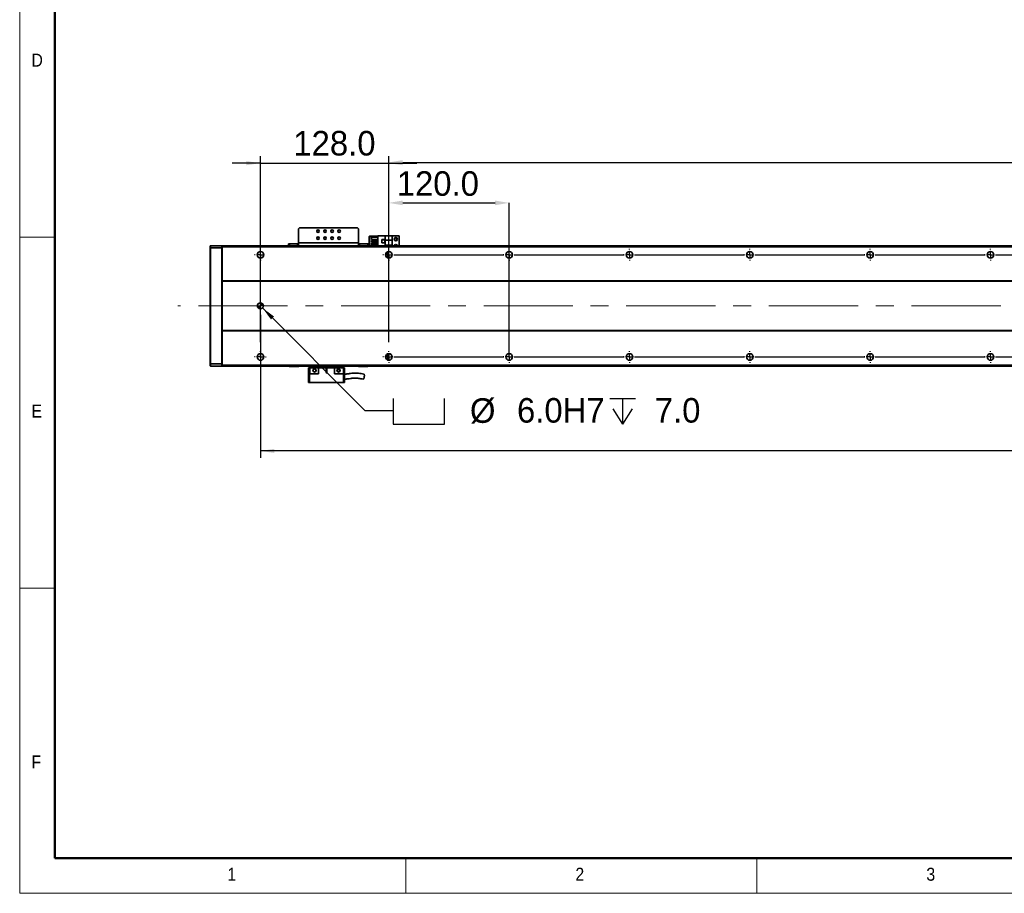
# Model space of a CAD drawing. Header units: millimetres. Extents: x 35 to 2905, y 35 to 2044.
# Tile 1 of 13: x 35 to 1017, y 35 to 906. Entities that reach past the tile are written whole.
import ezdxf

# ---------------------------------------------------------------- set-up
doc = ezdxf.new("R2010")
doc.units = ezdxf.units.MM
doc.header["$LTSCALE"] = 7
doc.header["$PDSIZE"] = -1
doc.linetypes.add('CENTERX2', pattern=[20.32, 12.7, -2.54, 2.54, -2.54])
doc.layers.add('黑色实线', color=7, linetype='Continuous')
doc.styles.add('SLDTEXTSTYLE1', font='Gothic.ttf', dxfattribs={"width": 0.913})
doc.styles.add('SLDTEXTSTYLE8', font='txt')
doc.dimstyles.new('SLDDIMSTYLE0', dxfattribs={"dimtxt": 24.5, "dimasz": 14, "dimexe": 0, "dimexo": 0.0625, "dimgap": 6.125, "dimtad": 2, "dimdec": 1, "dimrnd": 1e-09, "dimzin": 4, "dimdsep": 46, "dimtxsty": 'SLDTEXTSTYLE8', "dimsah": 1, "dimcen": 0.09, "dimadec": 0, "dimazin": 1, "dimtfac": 1, "dimtdec": 1, "dimtmove": 0, "dimatfit": 0, "dimfxl": 0, "dimfrac": 2, "dimtolj": 1, "dimtzin": 12, "dimarcsym": 0})
doc.dimstyles.new('SLDDIMSTYLE4', dxfattribs={"dimtxt": 24.5, "dimasz": 14, "dimexe": 0, "dimexo": 0.0625, "dimgap": 6.125, "dimtad": 0, "dimtih": 1, "dimtoh": 1, "dimdec": 1, "dimrnd": 1e-09, "dimzin": 4, "dimdsep": 46, "dimtxsty": 'SLDTEXTSTYLE8', "dimsah": 1, "dimcen": 0, "dimadec": 0, "dimazin": 1, "dimtfac": 1, "dimtdec": 1, "dimtofl": 0, "dimtmove": 0, "dimatfit": 3, "dimfxl": 0, "dimfrac": 2, "dimtolj": 1, "dimtzin": 12, "dimarcsym": 0})
doc.dimstyles.new('SLDDIMSTYLE5', dxfattribs={"dimtxt": 24.5, "dimasz": 14, "dimexe": 0, "dimexo": 0.0625, "dimgap": 6.125, "dimtad": 2, "dimdec": 1, "dimrnd": 1e-09, "dimzin": 4, "dimdsep": 46, "dimtxsty": 'SLDTEXTSTYLE8', "dimsah": 1, "dimcen": 0.09, "dimadec": 0, "dimazin": 1, "dimtfac": 1, "dimtdec": 1, "dimtofl": 0, "dimtmove": 0, "dimatfit": 3, "dimfxl": 0, "dimfrac": 2, "dimtolj": 1, "dimtzin": 12, "dimarcsym": 0})

# ---------------------------------------------------------------- blocks, each defined once
blk = doc.blocks.new('SW_SYMBOL_HOLE_SPOT')
at = {"layer": '黑色实线', "color": 0}
for p, q in [((0, 6125), (0, 525)), ((11200, 525), (11200, 6125)), ((0, 525), (11200, 525))]:
    blk.add_line(p, q, dxfattribs=at)
blk = doc.blocks.new('SW_SYMBOL_HOLE_DEPTH')
at = {"layer": '黑色实线', "color": 0}
for p, q in [((0, 6125), (5600, 6125)), ((2800, 6125), (2800, 525)), ((700, 3885), (2800, 525)), ((4900, 3885), (2800, 525))]:
    blk.add_line(p, q, dxfattribs=at)
blk = doc.blocks.new('_D_25')
at = {"layer": '黑色实线'}
for p, q in [((277.15, 618.84), (379.34, 516.66)), ((379.34, 516.66), (407.34, 516.66))]:
    blk.add_line(p, q, dxfattribs=at)
blk.add_solid([(277.15, 618.84), (285.57, 607.46), (288.54, 610.43)], dxfattribs=at)
at = {"layer": '黑色实线', "xscale": 0.004592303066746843, "yscale": 0.004592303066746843, "zscale": 0.004592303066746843}
for name, p in [('SW_SYMBOL_HOLE_SPOT', (407.34, 500.44)), ('SW_SYMBOL_HOLE_DEPTH', (623.39, 500.44))]:
    blk.add_blockref(name, p, dxfattribs=at)
at = {"layer": '黑色实线', "char_height": 24.5, "attachment_point": 1, "style": 'SLDTEXTSTYLE8'}
for s, insert in [('%%c', (483.99, 528.76)), (' 6.0H7 ', (521.85, 529)), (' 7.0', (659.25, 529))]:
    blk.add_mtext(s, dxfattribs=dict(at, insert=insert))
blk = doc.blocks.new('_D_27')
at = {"layer": '黑色实线'}
for p, q in [((275.03, 612.07), (275.03, 469.27)), ((2211.03, 606.53), (2211.03, 469.27)), ((2211.03, 476.27), (275.03, 476.27))]:
    blk.add_line(p, q, dxfattribs=at)
for points in [[(275.03, 476.27), (289.03, 474.17), (289.03, 478.37)], [(2211.03, 476.27), (2197.03, 478.37), (2197.03, 474.17)]]:
    blk.add_solid(points, dxfattribs=at)
at = {"layer": '黑色实线', "insert": (1196.68, 508.42), "char_height": 24.5, "attachment_point": 1, "style": 'SLDTEXTSTYLE8'}
blk.add_mtext('1936.0', dxfattribs=at)
blk = doc.blocks.new('_D_30')
at = {"layer": 'Defpoints', "color": 0}
for p in [(2083.03, 764.02), (403.03, 677.8), (2083.03, 677.8)]:
    blk.add_point(p, dxfattribs=at)
at = {"layer": '黑色实线', "color": 0, "lineweight": -2}
for p, q in [((403.03, 677.87), (403.03, 764.02)), ((417.03, 764.02), (2069.03, 764.02)), ((2083.03, 677.87), (2083.03, 764.02))]:
    blk.add_line(p, q, dxfattribs=at)
at = {"layer": '黑色实线', "color": 0}
for points in [[(417.03, 766.35), (417.03, 761.69), (403.03, 764.02)], [(2069.03, 766.35), (2069.03, 761.69), (2083.03, 764.02)]]:
    blk.add_solid(points, dxfattribs=at)
at = {"layer": '黑色实线', "color": 0, "insert": (1244.55, 800.73), "char_height": 24.5, "attachment_point": 2, "style": 'SLDTEXTSTYLE8'}
blk.add_mtext('\\A1;1680.0=14×120.0（PITCH）', dxfattribs=at)
blk = doc.blocks.new('_D_31')
at = {"layer": 'Defpoints', "color": 0}
for p in [(523.03, 723.66), (403.03, 677.8), (523.03, 569.96)]:
    blk.add_point(p, dxfattribs=at)
at = {"layer": '黑色实线', "color": 0, "lineweight": -2}
for p, q in [((403.03, 677.87), (403.03, 723.66)), ((417.03, 723.66), (509.03, 723.66)), ((523.03, 570.03), (523.03, 723.66))]:
    blk.add_line(p, q, dxfattribs=at)
at = {"layer": '黑色实线', "color": 0}
for points in [[(417.03, 726), (417.03, 721.33), (403.03, 723.66)], [(509.03, 726), (509.03, 721.33), (523.03, 723.66)]]:
    blk.add_solid(points, dxfattribs=at)
at = {"layer": '黑色实线', "color": 0, "insert": (451.99, 755.22), "char_height": 24.5, "attachment_point": 2, "style": 'SLDTEXTSTYLE8'}
blk.add_mtext('\\A1;120.0', dxfattribs=at)
blk = doc.blocks.new('_D_32')
at = {"layer": '黑色实线'}
for p, q in [((275.03, 584.69), (275.03, 770.28)), ((403.03, 584.69), (403.03, 770.28)), ((275.03, 763.28), (247.03, 763.28)), ((275.03, 763.28), (403.03, 763.28)), ((403.03, 763.28), (431.03, 763.28))]:
    blk.add_line(p, q, dxfattribs=at)
for points in [[(275.03, 763.28), (261.03, 765.38), (261.03, 761.18)], [(403.03, 763.28), (417.03, 761.18), (417.03, 765.38)]]:
    blk.add_solid(points, dxfattribs=at)
at = {"layer": '黑色实线', "insert": (307.89, 795.43), "char_height": 24.5, "attachment_point": 1, "style": 'SLDTEXTSTYLE8'}
blk.add_mtext('128.0', dxfattribs=at)
blk = doc.blocks.new('SW_CENTERMARKSYMBOL_0')
at = {"layer": '黑色实线', "color": 0}
for p, q in [((-5.08, 0), (-5.84, 0)), ((0, 0), (-2.54, 0)), ((0, 5.08), (0, 5.84)), ((0, 0), (0, 2.54)), ((0, 0), (0, -2.54)), ((0, 0), (2.54, 0)), ((5.08, 0), (5.84, 0)), ((0, -5.08), (0, -5.84))]:
    blk.add_line(p, q, dxfattribs=at)
blk = doc.blocks.new('SW_CENTERMARKSYMBOL_1')
at = {"layer": '黑色实线', "color": 0}
for p, q in [((-253.08, 102), (-253.84, 102)), ((-248, 102), (-250.54, 102)), ((-248, 107.08), (-248, 107.84)), ((-248, 102), (-248, 104.54)), ((-248, 102), (-248, 99.46)), ((-248, 102), (-245.46, 102)), ((0, 102), (-2.54, 102)), ((0, 107.08), (0, 107.84)), ((0, 102), (0, 104.54)), ((0, 102), (0, 99.46)), ((0, 102), (2.54, 102)), ((5.08, 102), (5.84, 102)), ((-248, 96.92), (-248, 96.16)), ((-125.08, 0), (-125.84, 0)), ((-120, 0), (-122.54, 0)), ((-120, 5.08), (-120, 5.84)), ((-120, 0), (-120, 2.54)), ((-120, 0), (-120, -2.54)), ((-120, 0), (-117.46, 0)), ((-114.92, 0), (-5.08, 0)), ((-5.08, 0), (-5.84, 0)), ((0, 0), (-2.54, 0)), ((0, 0), (-2.54, 0)), ((0, 5.08), (0, 5.84)), ((0, 0), (0, 2.54)), ((0, 0), (0, 2.54)), ((0, 0), (0, -2.54)), ((0, 0), (2.54, 0)), ((0, 0), (0, -2.54)), ((0, 0), (2.54, 0)), ((5.08, 0), (5.84, 0)), ((5.08, 0), (114.92, 0)), ((114.92, 0), (114.16, 0)), ((120, 0), (117.46, 0)), ((120, 0), (117.46, 0)), ((120, 0), (117.46, 0)), ((120, 5.08), (120, 5.84)), ((120, 0), (120, 2.54)), ((120, 0), (120, 2.54)), ((120, 0), (120, 2.54)), ((120, 0), (120, -2.54)), ((120, 0), (122.54, 0)), ((120, 0), (120, -2.54)), ((120, 0), (122.54, 0)), ((120, 0), (120, -2.54)), ((120, 0), (122.54, 0)), ((125.08, 0), (125.84, 0)), ((125.08, 0), (234.92, 0)), ((234.92, 0), (234.16, 0)), ((240, 0), (237.46, 0)), ((240, 0), (237.46, 0)), ((240, 0), (237.46, 0)), ((240, 0), (237.46, 0)), ((240, 5.08), (240, 5.84)), ((240, 0), (240, 2.54)), ((240, 0), (240, 2.54)), ((240, 0), (240, 2.54)), ((240, 0), (240, 2.54)), ((240, 0), (240, -2.54)), ((240, 0), (242.54, 0)), ((240, 0), (240, -2.54)), ((240, 0), (242.54, 0)), ((240, 0), (240, -2.54)), ((240, 0), (242.54, 0)), ((240, 0), (240, -2.54)), ((240, 0), (242.54, 0)), ((245.08, 0), (245.84, 0)), ((245.08, 0), (354.92, 0)), ((354.92, 0), (354.16, 0)), ((360, 0), (357.46, 0)), ((360, 0), (357.46, 0)), ((360, 0), (357.46, 0)), ((360, 0), (357.46, 0)), ((360, 0), (357.46, 0)), ((360, 5.08), (360, 5.84)), ((360, 0), (360, 2.54)), ((360, 0), (360, 2.54)), ((360, 0), (360, 2.54)), ((360, 0), (360, 2.54)), ((360, 0), (360, 2.54)), ((360, 0), (360, -2.54)), ((360, 0), (362.54, 0)), ((360, 0), (360, -2.54)), ((360, 0), (362.54, 0)), ((360, 0), (360, -2.54)), ((360, 0), (362.54, 0)), ((360, 0), (360, -2.54)), ((360, 0), (362.54, 0)), ((360, 0), (360, -2.54)), ((360, 0), (362.54, 0)), ((365.08, 0), (365.84, 0)), ((365.08, 0), (474.92, 0)), ((474.92, 0), (474.16, 0)), ((480, 0), (477.46, 0)), ((480, 0), (477.46, 0)), ((480, 0), (477.46, 0)), ((480, 0), (477.46, 0)), ((480, 0), (477.46, 0)), ((480, 0), (477.46, 0)), ((480, 5.08), (480, 5.84)), ((480, 0), (480, 2.54)), ((480, 0), (480, 2.54)), ((480, 0), (480, 2.54)), ((480, 0), (480, 2.54)), ((480, 0), (480, 2.54)), ((480, 0), (480, 2.54)), ((480, 0), (480, -2.54)), ((480, 0), (482.54, 0)), ((480, 0), (480, -2.54)), ((480, 0), (482.54, 0)), ((480, 0), (480, -2.54)), ((480, 0), (482.54, 0)), ((480, 0), (480, -2.54)), ((480, 0), (482.54, 0)), ((480, 0), (480, -2.54)), ((480, 0), (482.54, 0)), ((480, 0), (480, -2.54)), ((480, 0), (482.54, 0)), ((485.08, 0), (485.84, 0)), ((485.08, 0), (594.92, 0)), ((-120, -5.08), (-120, -5.84)), ((0, -5.08), (0, -5.84)), ((120, -5.08), (120, -5.84)), ((240, -5.08), (240, -5.84)), ((360, -5.08), (360, -5.84)), ((480, -5.08), (480, -5.84))]:
    blk.add_line(p, q, dxfattribs=at)
blk = doc.blocks.new('SW_CENTERMARKSYMBOL_2')
at = {"layer": '黑色实线', "color": 0}
for p, q in [((-245.08, 0), (-245.84, 0)), ((-240, 0), (-242.54, 0)), ((-240, 5.08), (-240, 5.84)), ((-240, 0), (-240, 2.54)), ((-240, 0), (-240, -2.54)), ((-240, 0), (-237.46, 0)), ((-234.92, 0), (-125.08, 0)), ((-125.08, 0), (-125.84, 0)), ((-120, 0), (-122.54, 0)), ((-120, 0), (-122.54, 0)), ((-120, 5.08), (-120, 5.84)), ((-120, 0), (-120, 2.54)), ((-120, 0), (-120, 2.54)), ((-120, 0), (-120, -2.54)), ((-120, 0), (-117.46, 0)), ((-120, 0), (-120, -2.54)), ((-120, 0), (-117.46, 0)), ((-114.92, 0), (-114.16, 0)), ((-114.92, 0), (-5.08, 0)), ((-5.08, 0), (-5.84, 0)), ((0, 0), (-2.54, 0)), ((0, 0), (-2.54, 0)), ((0, 0), (-2.54, 0)), ((0, 5.08), (0, 5.84)), ((0, 0), (0, 2.54)), ((0, 0), (0, 2.54)), ((0, 0), (0, 2.54)), ((0, 0), (0, -2.54)), ((0, 0), (2.54, 0)), ((0, 0), (0, -2.54)), ((0, 0), (2.54, 0)), ((0, 0), (0, -2.54)), ((0, 0), (2.54, 0)), ((5.08, 0), (5.84, 0)), ((5.08, 0), (114.92, 0)), ((114.92, 0), (114.16, 0)), ((120, 0), (117.46, 0)), ((120, 0), (117.46, 0)), ((120, 0), (117.46, 0)), ((120, 0), (117.46, 0)), ((120, 5.08), (120, 5.84)), ((120, 0), (120, 2.54)), ((120, 0), (120, 2.54)), ((120, 0), (120, 2.54)), ((120, 0), (120, 2.54)), ((120, 0), (120, -2.54)), ((120, 0), (122.54, 0)), ((120, 0), (120, -2.54)), ((120, 0), (122.54, 0)), ((120, 0), (120, -2.54)), ((120, 0), (122.54, 0)), ((120, 0), (120, -2.54)), ((120, 0), (122.54, 0)), ((125.08, 0), (125.84, 0)), ((125.08, 0), (234.92, 0)), ((234.92, 0), (234.16, 0)), ((240, 0), (237.46, 0)), ((240, 0), (237.46, 0)), ((240, 0), (237.46, 0)), ((240, 0), (237.46, 0)), ((240, 0), (237.46, 0)), ((240, 5.08), (240, 5.84)), ((240, 0), (240, 2.54)), ((240, 0), (240, 2.54)), ((240, 0), (240, 2.54)), ((240, 0), (240, 2.54)), ((240, 0), (240, 2.54)), ((240, 0), (240, -2.54)), ((240, 0), (242.54, 0)), ((240, 0), (240, -2.54)), ((240, 0), (242.54, 0)), ((240, 0), (240, -2.54)), ((240, 0), (242.54, 0)), ((240, 0), (240, -2.54)), ((240, 0), (242.54, 0)), ((240, 0), (240, -2.54)), ((240, 0), (242.54, 0)), ((245.08, 0), (245.84, 0)), ((245.08, 0), (354.92, 0)), ((354.92, 0), (354.16, 0)), ((360, 0), (357.46, 0)), ((360, 0), (357.46, 0)), ((360, 0), (357.46, 0)), ((360, 0), (357.46, 0)), ((360, 0), (357.46, 0)), ((360, 0), (357.46, 0)), ((360, 5.08), (360, 5.84)), ((360, 0), (360, 2.54)), ((360, 0), (360, 2.54)), ((360, 0), (360, 2.54)), ((360, 0), (360, 2.54)), ((360, 0), (360, 2.54)), ((360, 0), (360, 2.54)), ((360, 0), (360, -2.54)), ((360, 0), (362.54, 0)), ((360, 0), (360, -2.54)), ((360, 0), (362.54, 0)), ((360, 0), (360, -2.54)), ((360, 0), (362.54, 0)), ((360, 0), (360, -2.54)), ((360, 0), (362.54, 0)), ((360, 0), (360, -2.54)), ((360, 0), (362.54, 0)), ((360, 0), (360, -2.54)), ((360, 0), (362.54, 0)), ((365.08, 0), (365.84, 0)), ((365.08, 0), (474.92, 0)), ((-240, -5.08), (-240, -5.84)), ((-120, -5.08), (-120, -5.84)), ((0, -5.08), (0, -5.84)), ((120, -5.08), (120, -5.84)), ((240, -5.08), (240, -5.84)), ((360, -5.08), (360, -5.84))]:
    blk.add_line(p, q, dxfattribs=at)
blk = doc.blocks.new('SW_DOWELSYMBOL_4')
at = {"linetype": 'Continuous', "lineweight": 18}
h = blk.add_hatch(color=0, dxfattribs=at)
edge = h.paths.add_edge_path(flags=0)
edge.add_arc((0, 0), 3, 180, 270)
edge.add_line((0, -3), (0, 0))
edge.add_line((0, 0), (-3, 0))
h = blk.add_hatch(color=0, dxfattribs=at)
edge = h.paths.add_edge_path(flags=0)
edge.add_arc((0, 0), 3, 0, 90)
edge.add_line((0, 3), (0, 0))
edge.add_line((0, 0), (3, 0))
at = {"layer": '黑色实线', "color": 0}
blk.add_circle((0, 0), 3, dxfattribs=at)

msp = doc.modelspace()

# ---------------------------------------------------------------- linework, layer by layer
at = {"color": 7, "linetype": 'Continuous', "lineweight": 18}
for p, q in [((35, 2044), (35, 35)), ((70, 2009), (70, 70)), ((35, 689.5), (70, 689.5)), ((70, 339.5), (35, 339.5)), ((70, 70), (2870, 70)), ((420, 35), (420, 70)), ((770, 70), (770, 35)), ((861, 70), (2870, 70)), ((35, 35), (2905, 35))]:
    msp.add_line(p, q, dxfattribs=at)
at = {"color": 7, "linetype": 'Continuous', "lineweight": 50}
for p, q in [((70, 2009), (70, 70)), ((70, 70), (2870, 70))]:
    msp.add_line(p, q, dxfattribs=at)
at = {"color": 7, "linetype": 'Continuous', "lineweight": 35}
for p, q in [((314.0333162, 698.7647052), (313.0333291, 697.7647032)), ((313.0333291, 697.7647032), (313.0333291, 683.9647005)), ((372.0333146, 698.7647052), (314.0333162, 698.7647052)), ((373.0333315, 697.7647032), (372.0333146, 698.7647052)), ((373.0333315, 683.9647005), (373.0333315, 697.7647032)), ((383.8333355, 690.4698397), (383.5333155, 690.1698421)), ((383.8333355, 690.1698421), (383.5333155, 690.1698421)), ((383.5333155, 680.9647019), (383.5333155, 690.1698421)), ((383.9575814, 690.4698397), (383.8333355, 690.1698421)), ((383.8333355, 690.4698397), (383.9575814, 690.4698397)), ((388.2333206, 690.1698421), (383.8333355, 690.1698421)), ((383.8333355, 690.1698421), (383.8333355, 680.9647019)), ((383.9575814, 690.4698397), (388.2333206, 690.4698397)), ((385.8333098, 687.0298396), (385.8333098, 689.5298372)), ((385.8333098, 689.5298372), (392.0333253, 689.5298372)), ((388.2333206, 690.4698397), (392.0333253, 690.4698397)), ((388.2333206, 689.5298372), (388.2333206, 690.4698397)), ((392.0333253, 680.9647019), (392.0333253, 690.7698373)), ((392.0333253, 690.7698373), (399.5833264, 690.7698373)), ((406.5333174, 690.7698373), (399.5833264, 690.7698373)), ((399.5833264, 690.7698373), (399.5833264, 686.4698391)), ((406.5333174, 686.4698391), (406.5333174, 690.7698373)), ((413.5333167, 690.7698373), (406.5333174, 690.7698373)), ((413.5333167, 690.7698373), (413.5333167, 680.9647019)), ((225.0333296, 680.6647043), (225.3333198, 680.9647019)), ((225.0333296, 678.8404371), (225.0333296, 680.6647043)), ((225.0333296, 678.8404371), (225.3333198, 678.9647016)), ((225.0333296, 563.0889657), (225.0333296, 678.8404371)), ((225.3333198, 680.9647019), (225.3333198, 678.9647016)), ((225.3333198, 680.9647019), (236.733319, 680.9647019)), ((225.3333198, 678.9647016), (225.3333198, 562.9647012)), ((236.733319, 678.9647016), (225.3333198, 678.9647016)), ((236.733319, 678.9647016), (236.733319, 680.9647019)), ((237.0333241, 680.6647043), (236.733319, 680.9647019)), ((236.733319, 562.9647012), (236.733319, 678.9647016)), ((237.0333241, 678.8404371), (236.733319, 678.9647016)), ((2249.033408, 680.9647019), (237.0333241, 680.9647019)), ((237.0333241, 679.9647036), (237.0333241, 680.9647019)), ((2249.033408, 679.9647036), (237.0333241, 679.9647036)), ((237.0333241, 645.9647018), (237.0333241, 679.9647036)), ((303.0333387, 680.9647019), (303.0333387, 682.9646985)), ((303.0333387, 682.9646985), (304.0333258, 682.9646985)), ((304.0333258, 682.9646985), (304.0333258, 680.9647019)), ((304.0333258, 682.9646985), (312.0333122, 682.9646985)), ((312.0333122, 682.9646985), (312.0333122, 680.9647019)), ((313.0333291, 682.9646985), (312.0333122, 682.9646985)), ((373.0333315, 683.9647005), (313.0333291, 683.9647005)), ((313.0333291, 680.9647019), (313.0333291, 683.9647005)), ((373.0333315, 683.9647005), (373.0333315, 680.9647019)), ((374.0333186, 682.9646985), (373.0333315, 682.9646985)), ((374.0333186, 682.9646985), (374.0333186, 680.9647019)), ((374.0333186, 682.9646985), (382.0333348, 682.9646985)), ((382.0333348, 680.9647019), (382.0333348, 682.9646985)), ((382.0333348, 682.9646985), (383.033322, 682.9646985)), ((383.033322, 682.9646985), (383.033322, 680.9647019)), ((385.8333098, 687.0298396), (392.0333253, 687.0298396)), ((385.8333098, 684.4898398), (385.8333098, 685.9898429)), ((385.8333098, 685.9898429), (392.0333253, 685.9898429)), ((385.8333098, 684.4898398), (392.0333253, 684.4898398)), ((385.8333098, 683.4498431), (392.0333253, 683.4498431)), ((385.8333098, 681.94984), (385.8333098, 683.4498431)), ((385.8333098, 681.94984), (392.0333253, 681.94984)), ((388.2333206, 685.9898429), (388.2333206, 687.0298396)), ((388.2333206, 683.4498431), (388.2333206, 684.4898398)), ((388.2333206, 680.9647019), (388.2333206, 681.94984)), ((399.3333148, 687.0698418), (396.1333202, 687.0698418)), ((396.1333202, 687.0698418), (396.1333202, 683.8698397)), ((396.1333202, 683.8698397), (399.3333148, 683.8698397)), ((396.2333368, 686.9698401), (396.2333368, 683.9698414)), ((399.233328, 686.9698401), (396.2333368, 686.9698401)), ((396.2333368, 683.9698414), (399.233328, 683.9698414)), ((399.233328, 683.9698414), (399.233328, 686.9698401)), ((399.3333148, 683.8698397), (399.3333148, 687.0698418)), ((406.5333174, 686.4698391), (399.5833264, 686.4698391)), ((399.5833264, 681.4698364), (399.5833264, 686.4698391)), ((399.5833264, 681.4698364), (406.5333174, 681.4698364)), ((399.5833264, 681.4698364), (399.5833264, 680.9647019)), ((406.5333174, 686.4698391), (406.5333174, 681.4698364)), ((406.5333174, 680.9647019), (406.5333174, 681.4698364)), ((278.0333327, 673.339476), (278.0333327, 670.5899286)), ((401.8833207, 675.0578406), (401.8833207, 668.871564)), ((402.8833376, 675.2612899), (402.8833376, 668.668111)), ((2249.033408, 645.9647018), (237.0333241, 645.9647018)), ((237.0333241, 645.9647018), (237.0333241, 645.4647026)), ((2249.033408, 645.4647026), (237.0333241, 645.4647026)), ((237.0333241, 596.464702), (237.0333241, 645.4647026)), ((2249.033408, 596.464702), (237.0333241, 596.464702)), ((237.0333241, 595.964701), (237.0333241, 596.464702)), ((2249.033408, 595.964701), (237.0333241, 595.964701)), ((237.0333241, 561.9647029), (237.0333241, 595.964701)), ((278.0333327, 571.3394742), (278.0333327, 568.5899305)), ((401.8833207, 573.0578388), (401.8833207, 566.8715659)), ((402.8833376, 573.2612918), (402.8833376, 566.6698414)), ((225.0333296, 561.2647022), (225.0333296, 563.0889657)), ((225.0333296, 563.0889657), (225.3333198, 562.9647012)), ((225.0333296, 561.2647022), (225.3333198, 560.9647009)), ((225.3333198, 562.9647012), (225.3333198, 560.9647009)), ((225.3333198, 562.9647012), (236.733319, 562.9647012)), ((236.733319, 560.9647009), (225.3333198, 560.9647009)), ((237.0333241, 563.0889657), (236.733319, 562.9647012)), ((236.733319, 560.9647009), (236.733319, 562.9647012)), ((237.0333241, 561.2647022), (236.733319, 560.9647009)), ((2249.033408, 561.9647029), (237.0333241, 561.9647029)), ((237.0333241, 561.9647029), (237.0333241, 560.9647009)), ((2249.033408, 560.9647009), (237.0333241, 560.9647009)), ((303.5333322, 560.7698384), (303.5333322, 560.9647009)), ((303.5333322, 560.7698384), (304.5333193, 560.7698384)), ((303.8333224, 560.4698408), (303.5333322, 560.7698384)), ((304.657595, 560.4698408), (303.8333224, 560.4698408)), ((304.5333193, 560.9647009), (304.5333193, 560.7698384)), ((304.657595, 560.4698408), (304.5333193, 560.7698384)), ((304.5333193, 560.7698384), (312.5333356, 560.7698384)), ((312.4090599, 560.4698408), (304.657595, 560.4698408)), ((312.4090599, 560.4698408), (312.5333356, 560.7698384)), ((313.2333325, 560.4698408), (312.4090599, 560.4698408)), ((312.5333356, 560.7698384), (312.5333356, 560.9647009)), ((312.5333356, 560.7698384), (313.5333227, 560.7698384)), ((313.5333227, 560.7698384), (313.2333325, 560.4698408)), ((313.5333227, 560.9647009), (313.5333227, 560.7698384)), ((324.0333365, 559.0698394), (324.0333365, 560.9647009)), ((358.033316, 559.0698394), (358.033316, 560.9647009)), ((372.5333379, 560.7698384), (372.5333379, 560.9647009)), ((372.8333281, 560.4698408), (372.5333379, 560.7698384)), ((372.5333379, 560.7698384), (373.5333251, 560.7698384)), ((373.6576007, 560.4698408), (372.8333281, 560.4698408)), ((373.5333251, 560.9647009), (373.5333251, 560.7698384)), ((373.6576007, 560.4698408), (373.5333251, 560.7698384)), ((373.5333251, 560.7698384), (381.5333115, 560.7698384)), ((381.4090656, 560.4698408), (373.6576007, 560.4698408)), ((381.4090656, 560.4698408), (381.5333115, 560.7698384)), ((382.2333382, 560.4698408), (381.4090656, 560.4698408)), ((381.5333115, 560.7698384), (381.5333115, 560.9647009)), ((381.5333115, 560.7698384), (382.5333284, 560.7698384)), ((382.5333284, 560.7698384), (382.2333382, 560.4698408)), ((382.5333284, 560.9647009), (382.5333284, 560.7698384)), ((402.8492437, 566.6698414), (402.8833376, 566.6698414)), ((402.8833376, 566.6681129), (402.8833376, 566.6698414)), ((323.0333196, 559.0698394), (323.0333196, 544.6698378)), ((324.2333101, 559.0698394), (323.0333196, 559.0698394)), ((324.2333101, 553.0698384), (324.0333365, 553.0698384)), ((324.0333365, 544.6698378), (324.0333365, 553.0698384)), ((324.2333101, 559.0698394), (324.2333101, 553.0698384)), ((333.03331, 559.0698394), (324.2333101, 559.0698394)), ((324.2333101, 553.0698384), (333.03331, 553.0698384)), ((333.03331, 559.0698394), (340.7833146, 559.0698394)), ((333.03331, 559.0698394), (333.03331, 553.0698384)), ((341.2833379, 559.0698394), (340.7833146, 559.0698394)), ((340.7833146, 559.0698394), (340.7833146, 554.3198372)), ((341.2833379, 559.0698394), (349.0333127, 559.0698394)), ((341.2833379, 554.3198372), (341.2833379, 559.0698394)), ((349.0333127, 553.0698384), (349.0333127, 559.0698394)), ((357.8333126, 559.0698394), (349.0333127, 559.0698394)), ((349.0333127, 553.0698384), (357.8333126, 553.0698384)), ((354.0426062, 557.1210544), (354.1738556, 556.7170541)), ((357.8333126, 553.0698384), (357.8333126, 559.0698394)), ((359.0333329, 559.0698394), (357.8333126, 559.0698394)), ((358.033316, 553.0698384), (357.8333126, 553.0698384)), ((358.033316, 553.0698384), (358.033316, 544.6698378)), ((359.0333329, 544.6698378), (359.0333329, 559.0698394)), ((324.0333365, 544.6698378), (323.0333196, 544.6698378)), ((358.033316, 544.6698378), (324.0333365, 544.6698378)), ((359.0333329, 544.6698378), (358.033316, 544.6698378))]:
    msp.add_line(p, q, dxfattribs=at)
at = {"color": 8, "linetype": 'Continuous', "lineweight": 35}
for p, q in [((340.2764367, 689.4698377), (338.7902247, 689.4698377)), ((347.276436, 689.4698377), (345.7902239, 689.4698377))]:
    msp.add_line(p, q, dxfattribs=at)
at = {"color": 7, "linetype": 'Continuous', "lineweight": 35}
for centre, radius in [((332.5333241, 695.4647019), 1.25), ((332.5333241, 688.4647019), 1.25), ((339.5333241, 695.4647019), 1.25), ((339.5333241, 688.4647019), 1.25), ((346.5333241, 695.4647019), 1.25), ((346.5333241, 688.4647019), 1.25), ((353.5333241, 695.4647019), 1.25), ((353.5333241, 688.4647019), 1.25), ((410.0333241, 687.46984), 1.75), ((410.0333241, 687.46984), 1.25), ((275.0333241, 671.9647019), 3.3), ((403.0333241, 671.9647019), 3.3), ((523.0333241, 671.9647019), 3.3), ((643.0333241, 671.9647019), 3.3), ((763.0333241, 671.9647019), 3.3), ((883.0333241, 671.9647019), 3.3), ((1003.0333241, 671.9647019), 3.3), ((275.0333241, 620.9647019), 3), ((275.0333241, 569.9647019), 3.3), ((403.0333241, 569.9647019), 3.3), ((523.0333241, 569.9647019), 3.3), ((643.0333241, 569.9647019), 3.3), ((763.0333241, 569.9647019), 3.3), ((883.0333241, 569.9647019), 3.3), ((1003.0333241, 569.9647019), 3.3), ((329.0333241, 556.56984), 1.6), ((353.0333241, 556.56984), 1.6)]:
    msp.add_circle(centre, radius, dxfattribs=at)
for centre, radius, start, end in [((410.0333241, 680.46984), 1.75, 16.4260898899, 163.5739101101), ((410.0333241, 680.46984), 1.25, 23.3214650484, 156.6785349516), ((402.4833241, 667.96984), 1.9, 28.0427214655, 77.8203842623), ((402.4833241, 573.96984), 1.9, 282.2950776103, 331.6628886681), ((341.0333241, 554.31984), 0.25, 180, 0)]:
    msp.add_arc(centre, radius, start, end, dxfattribs=at)
for points, knots in [([(330.1738666, 556.7170541), (330.1931245, 556.5884924), (330.2318273, 556.3301201), (330.1250235, 555.9398994), (329.902847, 555.594101), (329.5669591, 555.3276292), (329.1490411, 555.1770238), (328.6914214, 555.1697375), (328.2564556, 555.3006915), (328.0251693, 555.4828968), (327.9164897, 555.5685136)], [0, 0, 0, 0, 0.1147382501, 0.23059126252, 0.35093007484, 0.4758292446, 0.60545612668, 0.73940388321, 0.87754795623, 1, 1, 1, 1]), ([(329.0149437, 557.8693125), (329.1568302, 557.8422798), (329.4399683, 557.7883354), (329.793499, 557.5356214), (329.9728788, 557.2866599), (330.0343239, 557.1407482), (330.0426172, 557.1210544)], [0, 0, 0, 0, 0.3223276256, 0.6432129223, 0.9518441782, 1, 1, 1, 1]), ([(353.0333208, 557.7198389), (352.9173528, 557.7096316), (352.685413, 557.6892166), (352.3691027, 557.5289274), (352.1131334, 557.2890076), (351.9407256, 556.9817618), (351.867643, 556.6376196), (351.9003567, 556.2871827), (352.036064, 555.9624731), (352.2623122, 555.6929022), (352.5586207, 555.5030213), (352.8980274, 555.4100228), (353.2497663, 555.422398), (353.5817038, 555.5389888), (353.8643683, 555.7492788), (354.0695389, 556.0338613), (354.1880434, 556.3680822), (354.1785849, 556.6007308), (354.1738556, 556.7170541)], [0, 0, 0, 0, 0.0624977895, 0.1249976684, 0.1874971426, 0.2499982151, 0.3124966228, 0.3749963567, 0.4374973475, 0.4999967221, 0.5624980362, 0.6249943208, 0.6874953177, 0.7499948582, 0.81249679, 0.8749971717, 0.9374991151, 1, 1, 1, 1]), ([(354.1738556, 556.7170541), (354.1931297, 556.5884915), (354.2318654, 556.3301156), (354.1249955, 555.9399138), (353.9028737, 555.5940913), (353.5669745, 555.3276309), (353.1490611, 555.1770237), (352.6914391, 555.1697363), (352.2564699, 555.3006989), (352.0251687, 555.4828973), (351.9164787, 555.5685136)], [0, 0, 0, 0, 0.11473834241, 0.23059291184, 0.35092628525, 0.475824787, 0.60545097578, 0.7393980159, 0.87754135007, 1, 1, 1, 1]), ([(353.0149625, 557.8693125), (353.1568365, 557.8422757), (353.4399672, 557.7883197), (353.7935205, 557.5356428), (353.9728692, 557.2866539), (354.0343128, 557.1407481), (354.0426062, 557.1210544)], [0, 0, 0, 0, 0.3223111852, 0.6432200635, 0.9518434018, 1, 1, 1, 1]), ([(378.3458637, 552.862079), (377.3758035, 553.0169601), (375.5649759, 553.3060791), (373.0961988, 553.6897571), (371.0375385, 553.8584945), (369.1836534, 553.8973996), (367.150989, 553.8166845), (365.3196449, 553.6098559), (363.8089713, 553.3924389), (362.7992323, 553.2413711), (361.7566738, 553.0898591), (360.6938608, 552.9710221), (359.7760203, 552.8935607), (359.2267387, 552.9269126), (359.0333329, 552.9386561)], [0, 0, 0, 0, 0.1557740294, 0.2907859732, 0.3967697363, 0.4749902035, 0.5735898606, 0.7047464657, 0.7546895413, 0.8070874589, 0.8612087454, 0.9159540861, 0.9704068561, 1, 1, 1, 1]), ([(377.7807222, 547.9630764), (377.815249, 547.9491091), (377.9133007, 547.9094439), (378.105945, 548.1762756), (378.3204809, 548.6748033), (378.5081047, 549.3714595), (378.6483297, 550.1779138), (378.7258604, 551.0171011), (378.7299769, 551.7970977), (378.6565507, 552.4131907), (378.5246307, 552.8014512), (378.4016574, 552.8318459), (378.3456551, 552.8456877)], [0, 0, 0, 0, 0.0574060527, 0.163025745, 0.2664660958, 0.3699770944, 0.4747885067, 0.5815843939, 0.6902312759, 0.799775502, 0.9088172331, 1, 1, 1, 1]), ([(359.0333329, 547.9534577), (359.2684916, 547.9450417), (359.9863101, 547.9193521), (361.1316399, 548.007523), (362.8130924, 548.2006736), (364.5123311, 548.4692889), (366.189113, 548.699245), (367.6372417, 548.8445512), (369.3238989, 548.9301254), (371.2342167, 548.867234), (373.2721094, 548.6430153), (375.3816945, 548.2856855), (376.9287495, 548.0482727), (377.7751194, 547.9183878)], [0, 0, 0, 0, 0.0368682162, 0.1125397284, 0.1785183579, 0.3028051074, 0.3842704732, 0.4445276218, 0.5302864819, 0.6473384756, 0.7447459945, 0.8603544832, 1, 1, 1, 1])]:
    msp.add_open_spline(points, degree=3, knots=knots, dxfattribs=at)
at = {"layer": '黑色实线', "linetype": 'CENTERX2', "lineweight": 18}
msp.add_line((2293.4833241, 620.9647019), (192.5833241, 620.9647019), dxfattribs=at)

# ---------------------------------------------------------------- block references
at = {"layer": '黑色实线'}
for name, p in [('SW_CENTERMARKSYMBOL_1', (523.0333241, 569.9647019)), ('SW_CENTERMARKSYMBOL_2', (643.0333241, 671.9647019)), ('SW_DOWELSYMBOL_4', (275.0333241, 620.9647019)), ('SW_CENTERMARKSYMBOL_0', (275.0333241, 569.9647019))]:
    msp.add_blockref(name, p, dxfattribs=at)

# ---------------------------------------------------------------- texts
at = {"color": 7, "linetype": 'Continuous', "lineweight": 0, "char_height": 12.9645833, "attachment_point": 1, "style": 'SLDTEXTSTYLE1'}
for s, insert in [('D', (46.6666667, 872.5241462)), ('E', (46.6666667, 522.5241462)), ('F', (46.6666667, 172.5241462)), ('1', (242.0833333, 60.5241742)), ('2', (589.1666667, 60.5241742)), ('3', (939.1666667, 60.5241742))]:
    msp.add_mtext(s, dxfattribs=dict(at, insert=insert))

# ---------------------------------------------------------------- dimensions: what is measured, and where the dimension line sits
at = {"layer": '黑色实线'}
for base, p1, p2, dimstyle, picture, middle in [((403.0333241, 763.2794805), (275.0333241, 575.8047019), (403.0333241, 575.8047019), 'SLDDIMSTYLE0', '_D_32', (346.9232034, 763.2794805)), ((523.0333241, 723.6642951), (403.0333241, 677.8047019), (523.0333241, 569.9647019), 'SLDDIMSTYLE0', '_D_31', (451.9852855, 723.6642951)), ((275.0333241, 476.2745988), (2211.0333241, 615.4247019), (275.0333241, 620.9647019), 'SLDDIMSTYLE5', '_D_27', (1244.5528708, 476.2745988))]:
    dim = msp.add_linear_dim(base=base, p1=p1, p2=p2, dimstyle=dimstyle, dxfattribs=at)
    dim.commit()
    dim.dimension.update_dxf_attribs({"geometry": picture, "text_midpoint": middle, "dimtype": 160})
dim = msp.add_linear_dim(base=(2083.0333241, 764.0199376), p1=(403.0333241, 677.8047019), p2=(2083.0333241, 677.8047019), text='<>=14×120.0（PITCH）', dimstyle='SLDDIMSTYLE5', dxfattribs=at)
dim.commit()
dim.dimension.update_dxf_attribs({"geometry": '_D_30', "text_midpoint": (1244.5528708, 764.0199376), "dimtype": 160})
dim = msp.add_diameter_dim_2p(p1=(272.9120038, 623.0860223), p2=(277.1546445, 618.8433816), text='{\\fGDT;v} <>H7 {\\fGDT;x} 7.0\\P', dimstyle='SLDDIMSTYLE4', dxfattribs=at)
dim.commit()
dim.dimension.update_dxf_attribs({"geometry": '_D_25', "text_midpoint": (559.0869566, 516.6587692), "dimtype": 163})

doc.saveas('drawing.dxf')
